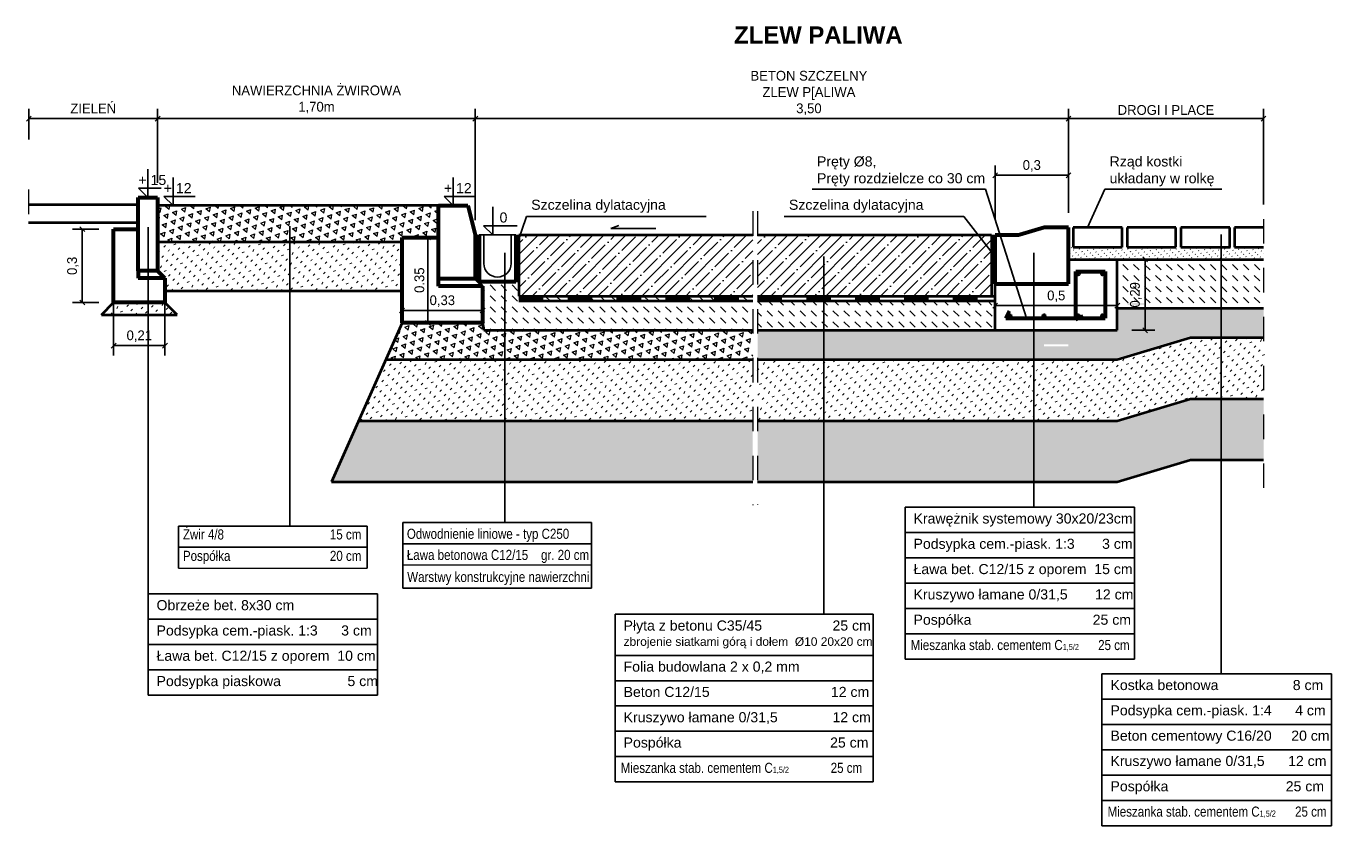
# Model space of a CAD drawing. Header units: millimetres. Extents: x 104.4 to 145.9, y 287.2 to 338.2.
# Tile 1 of 12: x 104.4 to 109.8, y 304.7 to 308. Entities that reach past the tile are written whole.
import ezdxf

# ---------------------------------------------------------------- set-up
doc = ezdxf.new("R2010")
doc.units = ezdxf.units.MM
doc.linetypes.add('ACAD_ISO03W100', pattern=[30, 12, -18])
doc.linetypes.add('DASHED2', pattern=[9.525, 6.35, -3.175])
doc.layers.get('0').update_dxf_attribs({"lineweight": 40})
for name, color, linetype, lineweight in [('beton', 5, 'Continuous', 60), ('IZOLACJA', 6, 'ACAD_ISO03W100', 100), ('kostka', 7, 'Continuous', 40), ('opis', 7, 'Continuous', 25), ('opisy', 7, 'Continuous', 15), ('POSPÓŁKA', 1, 'Continuous', 40), ('wymiary', 5, 'Continuous', 15), ('wypełnienie', 3, 'Continuous', 13)]:
    doc.layers.add(name, color=color, linetype=linetype, lineweight=lineweight)
doc.dimstyles.new('Copy of ISO-25', dxfattribs={"dimtxt": 0.04, "dimasz": 0.02, "dimexe": 0.04, "dimexo": 0.06, "dimgap": 0.015, "dimtad": 1, "dimtxsty": 'Standard', "dimblk": 'OBLIQUE', "dimcen": 2.5, "dimadec": 0, "dimazin": 0, "dimtfac": 1, "dimtmove": 0, "dimatfit": 3, "dimfxl": 1, "dimarcsym": 0})
pattern_1 = [(80, (-24.82011, 24.142623), (-0.0291862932, 0.024490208), [0.01905, -0.01905]), (140, (-24.82011, 24.142623), (-0.0358022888, -0.0130309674), [0.01905, -0.01905]), (20, (-24.834703, 24.154868), (0.0066159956, 0.0375211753), [0.01905, -0.01905])]
pattern_2 = [(315, (-21.31386, 5.456448), (0.0247487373, 0.0247487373), [0.0035, -0.021])]

# ---------------------------------------------------------------- blocks, each defined once
blk = doc.blocks.new('_Oblique')
at = {"layer": 'beton', "color": 0, "lineweight": -2}
blk.add_line((-0.5, -0.5), (0.5, 0.5), dxfattribs=at)
blk = doc.blocks.new('*D951')
at = {"layer": 'Defpoints', "color": 0, "transparency": 16777216}
for p in [(106.276, 307.6711), (108.7039, 307.4203), (106.276, 307.1949)]:
    blk.add_point(p, dxfattribs=at)
at = {"layer": 'wymiary', "color": 0, "lineweight": -2, "transparency": 16777216}
for p, q in [((106.276, 307.2549), (106.276, 307.7111)), ((108.7039, 307.4803), (108.7039, 307.7111)), ((108.7039, 307.6711), (106.276, 307.6711))]:
    blk.add_line(p, q, dxfattribs=at)
at = {"layer": 'wymiary', "color": 0, "lineweight": -2, "transparency": 16777216, "xscale": 0.02, "yscale": 0.02, "zscale": 0.02, "rotation": 180}
blk.add_blockref('_Oblique', (106.276, 307.6711), dxfattribs=at)
at = {"layer": 'wymiary', "color": 0, "lineweight": -2, "transparency": 16777216, "xscale": 0.02, "yscale": 0.02, "zscale": 0.02}
blk.add_blockref('_Oblique', (108.7039, 307.6711), dxfattribs=at)
at = {"layer": 'wymiary', "color": 0, "transparency": 16777216, "insert": (107.6416, 307.7761), "char_height": 0.04, "attachment_point": 5}
blk.add_mtext('BETON SZCZELNY\\PZLEW P[ALIWA\\P3,50 ', dxfattribs=at)
blk = doc.blocks.new('*D952')
at = {"layer": 'Defpoints', "color": 0, "transparency": 16777216}
for p in [(109.5024, 307.6711), (108.7039, 307.4203), (109.5024, 307.2598)]:
    blk.add_point(p, dxfattribs=at)
at = {"layer": 'wymiary', "color": 0, "lineweight": -2, "transparency": 16777216}
for p, q in [((108.7039, 307.4803), (108.7039, 307.7111)), ((109.5024, 307.3198), (109.5024, 307.7111)), ((108.7039, 307.6711), (109.5024, 307.6711))]:
    blk.add_line(p, q, dxfattribs=at)
at = {"layer": 'wymiary', "color": 0, "lineweight": -2, "transparency": 16777216, "xscale": 0.02, "yscale": 0.02, "zscale": 0.02, "rotation": 180}
blk.add_blockref('_Oblique', (108.7039, 307.6711), dxfattribs=at)
at = {"layer": 'wymiary', "color": 0, "lineweight": -2, "transparency": 16777216, "xscale": 0.02, "yscale": 0.02, "zscale": 0.02}
blk.add_blockref('_Oblique', (109.5024, 307.6711), dxfattribs=at)
at = {"layer": 'wymiary', "color": 0, "transparency": 16777216, "insert": (109.1031, 307.7061), "char_height": 0.04, "attachment_point": 5}
blk.add_mtext('DROGI I PLACE', dxfattribs=at)
blk = doc.blocks.new('A$C0FD45B9F')
at = {"layer": 'beton'}
for p, q in [((0, -0.2), (0, 0)), ((0, 0), (0.1, 0)), ((0.2, 0.03), (0.1, 0)), ((0.3, 0.03), (0.2, 0.03)), ((0.3, -0.2), (0.3, 0.03)), ((0, -0.2), (0.3, -0.2))]:
    blk.add_line(p, q, dxfattribs=at)
blk = doc.blocks.new('*D953')
at = {"layer": 'Defpoints', "color": 0, "transparency": 16777216}
for p in [(108.7039, 307.4392), (108.7039, 307.2249), (108.4039, 307.1949)]:
    blk.add_point(p, dxfattribs=at)
at = {"layer": 'wymiary', "color": 0, "lineweight": -2, "transparency": 16777216}
for p, q in [((108.4039, 307.2549), (108.4039, 307.4792)), ((108.7039, 307.2849), (108.7039, 307.4792)), ((108.4039, 307.4392), (108.7039, 307.4392))]:
    blk.add_line(p, q, dxfattribs=at)
at = {"layer": 'wymiary', "color": 0, "lineweight": -2, "transparency": 16777216, "xscale": 0.02, "yscale": 0.02, "zscale": 0.02, "rotation": 180}
blk.add_blockref('_Oblique', (108.4039, 307.4392), dxfattribs=at)
at = {"layer": 'wymiary', "color": 0, "lineweight": -2, "transparency": 16777216, "xscale": 0.02, "yscale": 0.02, "zscale": 0.02}
blk.add_blockref('_Oblique', (108.7039, 307.4392), dxfattribs=at)
at = {"layer": 'wymiary', "color": 0, "transparency": 16777216, "insert": (108.5539, 307.4775), "char_height": 0.04, "attachment_point": 5}
blk.add_mtext('0,3', dxfattribs=at)
blk = doc.blocks.new('*D954')
at = {"layer": 'Defpoints', "color": 0, "transparency": 16777216}
for p in [(108.9039, 306.9056), (108.4039, 306.8049), (108.9039, 306.8049)]:
    blk.add_point(p, dxfattribs=at)
at = {"layer": 'wymiary', "color": 0, "lineweight": -2, "transparency": 16777216}
for p, q in [((108.4039, 306.8649), (108.4039, 306.9456)), ((108.9039, 306.8649), (108.9039, 306.9456)), ((108.4039, 306.9056), (108.9039, 306.9056))]:
    blk.add_line(p, q, dxfattribs=at)
at = {"layer": 'wymiary', "color": 0, "lineweight": -2, "transparency": 16777216, "xscale": 0.02, "yscale": 0.02, "zscale": 0.02, "rotation": 180}
blk.add_blockref('_Oblique', (108.4039, 306.9056), dxfattribs=at)
at = {"layer": 'wymiary', "color": 0, "lineweight": -2, "transparency": 16777216, "xscale": 0.02, "yscale": 0.02, "zscale": 0.02}
blk.add_blockref('_Oblique', (108.9039, 306.9056), dxfattribs=at)
at = {"layer": 'wymiary', "color": 0, "transparency": 16777216, "insert": (108.6539, 306.9439), "char_height": 0.04, "attachment_point": 5}
blk.add_mtext('0,5', dxfattribs=at)
blk = doc.blocks.new('*D955')
at = {"layer": 'Defpoints', "color": 0, "transparency": 16777216}
for p in [(108.9039, 307.0949), (108.9039, 306.8049), (109.0179, 306.8049)]:
    blk.add_point(p, dxfattribs=at)
at = {"layer": 'wymiary', "color": 0, "lineweight": -2, "transparency": 16777216}
for p, q in [((108.9639, 307.0949), (109.0579, 307.0949)), ((109.0179, 307.0949), (109.0179, 306.8049)), ((108.9639, 306.8049), (109.0579, 306.8049))]:
    blk.add_line(p, q, dxfattribs=at)
at = {"layer": 'wymiary', "color": 0, "lineweight": -2, "transparency": 16777216, "xscale": 0.02, "yscale": 0.02, "zscale": 0.02}
for p, rotation in [((109.0179, 307.0949), 90), ((109.0179, 306.8049), 270)]:
    blk.add_blockref('_Oblique', p, dxfattribs=dict(at, rotation=rotation))
at = {"layer": 'wymiary', "color": 0, "transparency": 16777216, "insert": (108.9796, 306.9499), "char_height": 0.04, "attachment_point": 5, "rotation": 90}
blk.add_mtext('0,29', dxfattribs=at)
blk = doc.blocks.new('*D956')
at = {"layer": 'Defpoints', "color": 0, "transparency": 16777216}
for p in [(105.976, 306.9365), (106.306, 306.8859), (106.306, 306.8646)]:
    blk.add_point(p, dxfattribs=at)
at = {"layer": 'wymiary', "color": 0, "lineweight": -2, "transparency": 16777216}
for p, q in [((105.976, 306.8859), (106.306, 306.8859)), ((106.306, 306.9246), (106.306, 306.9259)), ((105.976, 306.8765), (105.976, 306.8459))]:
    blk.add_line(p, q, dxfattribs=at)
at = {"layer": 'wymiary', "color": 0, "lineweight": -2, "transparency": 16777216, "xscale": 0.02, "yscale": 0.02, "zscale": 0.02, "rotation": 180}
blk.add_blockref('_Oblique', (105.976, 306.8859), dxfattribs=at)
at = {"layer": 'wymiary', "color": 0, "lineweight": -2, "transparency": 16777216, "xscale": 0.02, "yscale": 0.02, "zscale": 0.02}
blk.add_blockref('_Oblique', (106.306, 306.8859), dxfattribs=at)
at = {"layer": 'wymiary', "color": 0, "transparency": 16777216, "insert": (106.141, 306.9242), "char_height": 0.04, "attachment_point": 5}
blk.add_mtext('0,33', dxfattribs=at)
blk = doc.blocks.new('*D957')
at = {"layer": 'Defpoints', "color": 0, "transparency": 16777216}
for p in [(105.9929, 307.1849), (105.976, 306.8349), (106.0822, 306.8349)]:
    blk.add_point(p, dxfattribs=at)
at = {"layer": 'wymiary', "color": 0, "lineweight": -2, "transparency": 16777216}
for p, q in [((106.0529, 307.1849), (106.1222, 307.1849)), ((106.0822, 307.1849), (106.0822, 306.8349)), ((106.036, 306.8349), (106.1222, 306.8349))]:
    blk.add_line(p, q, dxfattribs=at)
at = {"layer": 'wymiary', "color": 0, "lineweight": -2, "transparency": 16777216, "xscale": 0.02, "yscale": 0.02, "zscale": 0.02}
for p, rotation in [((106.0822, 307.1849), 90), ((106.0822, 306.8349), 270)]:
    blk.add_blockref('_Oblique', p, dxfattribs=dict(at, rotation=rotation))
at = {"layer": 'wymiary', "color": 0, "transparency": 16777216, "insert": (106.0472, 307.0099), "char_height": 0.04, "attachment_point": 5, "rotation": 90}
blk.add_mtext('0.35', dxfattribs=at)
blk = doc.blocks.new('*D958')
at = {"layer": 'Defpoints', "color": 0, "transparency": 16777216}
for p in [(104.7957, 306.9785), (105.0057, 306.9785), (105.0057, 306.7422)]:
    blk.add_point(p, dxfattribs=at)
at = {"layer": 'wymiary', "color": 0, "lineweight": -2, "transparency": 16777216}
for p, q in [((104.7957, 306.9185), (104.7957, 306.7022)), ((105.0057, 306.9185), (105.0057, 306.7022)), ((104.7957, 306.7422), (105.0057, 306.7422))]:
    blk.add_line(p, q, dxfattribs=at)
at = {"layer": 'wymiary', "color": 0, "lineweight": -2, "transparency": 16777216, "xscale": 0.02, "yscale": 0.02, "zscale": 0.02, "rotation": 180}
blk.add_blockref('_Oblique', (104.7957, 306.7422), dxfattribs=at)
at = {"layer": 'wymiary', "color": 0, "lineweight": -2, "transparency": 16777216, "xscale": 0.02, "yscale": 0.02, "zscale": 0.02}
blk.add_blockref('_Oblique', (105.0057, 306.7422), dxfattribs=at)
at = {"layer": 'wymiary', "color": 0, "transparency": 16777216, "insert": (104.9007, 306.7805), "char_height": 0.04, "attachment_point": 5}
blk.add_mtext('0,21', dxfattribs=at)
blk = doc.blocks.new('*D959')
at = {"layer": 'Defpoints', "color": 0, "transparency": 16777216}
for p in [(104.7957, 307.2185), (104.6674, 306.9185), (104.7957, 306.9185)]:
    blk.add_point(p, dxfattribs=at)
at = {"layer": 'wymiary', "color": 0, "lineweight": -2, "transparency": 16777216}
for p, q in [((104.7357, 307.2185), (104.6274, 307.2185)), ((104.6674, 307.2185), (104.6674, 306.9185)), ((104.7357, 306.9185), (104.6274, 306.9185))]:
    blk.add_line(p, q, dxfattribs=at)
at = {"layer": 'wymiary', "color": 0, "lineweight": -2, "transparency": 16777216, "xscale": 0.02, "yscale": 0.02, "zscale": 0.02}
for p, rotation in [((104.6674, 307.2185), 90), ((104.6674, 306.9185), 270)]:
    blk.add_blockref('_Oblique', p, dxfattribs=dict(at, rotation=rotation))
at = {"layer": 'wymiary', "color": 0, "transparency": 16777216, "insert": (104.6291, 307.0685), "char_height": 0.04, "attachment_point": 5, "rotation": 90}
blk.add_mtext('0,3', dxfattribs=at)
blk = doc.blocks.new('*D960')
at = {"layer": 'Defpoints', "color": 0, "transparency": 16777216}
for p in [(104.9757, 307.6711), (106.276, 307.4203), (104.9757, 307.3485)]:
    blk.add_point(p, dxfattribs=at)
at = {"layer": 'wymiary', "color": 0, "lineweight": -2, "transparency": 16777216}
for p, q in [((104.9757, 307.4085), (104.9757, 307.7111)), ((106.276, 307.4803), (106.276, 307.7111)), ((106.276, 307.6711), (104.9757, 307.6711))]:
    blk.add_line(p, q, dxfattribs=at)
at = {"layer": 'wymiary', "color": 0, "lineweight": -2, "transparency": 16777216, "xscale": 0.02, "yscale": 0.02, "zscale": 0.02, "rotation": 180}
blk.add_blockref('_Oblique', (104.9757, 307.6711), dxfattribs=at)
at = {"layer": 'wymiary', "color": 0, "lineweight": -2, "transparency": 16777216, "xscale": 0.02, "yscale": 0.02, "zscale": 0.02}
blk.add_blockref('_Oblique', (106.276, 307.6711), dxfattribs=at)
at = {"layer": 'wymiary', "color": 0, "transparency": 16777216, "insert": (105.6258, 307.7494), "char_height": 0.04, "attachment_point": 5}
blk.add_mtext('NAWIERZCHNIA ŻWIROWA \\P1,70m ', dxfattribs=at)
blk = doc.blocks.new('*D961')
at = {"layer": 'Defpoints', "color": 0, "transparency": 16777216}
for p in [(104.9757, 307.6711), (104.4485, 307.5249), (104.9757, 307.4807)]:
    blk.add_point(p, dxfattribs=at)
at = {"layer": 'wymiary', "color": 0, "lineweight": -2, "transparency": 16777216}
for p, q in [((104.4485, 307.5849), (104.4485, 307.7111)), ((104.9757, 307.5407), (104.9757, 307.7111)), ((104.4485, 307.6711), (104.9757, 307.6711))]:
    blk.add_line(p, q, dxfattribs=at)
at = {"layer": 'wymiary', "color": 0, "lineweight": -2, "transparency": 16777216, "xscale": 0.02, "yscale": 0.02, "zscale": 0.02, "rotation": 180}
blk.add_blockref('_Oblique', (104.4485, 307.6711), dxfattribs=at)
at = {"layer": 'wymiary', "color": 0, "lineweight": -2, "transparency": 16777216, "xscale": 0.02, "yscale": 0.02, "zscale": 0.02}
blk.add_blockref('_Oblique', (104.9757, 307.6711), dxfattribs=at)
at = {"layer": 'wymiary', "color": 0, "transparency": 16777216, "insert": (104.7121, 307.7128), "char_height": 0.04, "attachment_point": 5}
blk.add_mtext('ZIELEŃ', dxfattribs=at)

msp = doc.modelspace()

# ---------------------------------------------------------------- hatches: boundary and pattern name
at = {"layer": 'POSPÓŁKA'}
h = msp.add_hatch(dxfattribs=at)
h.set_pattern_fill('ACAD_ISO07W100', color=256, scale=0.007, angle=315, style=0)
h.set_pattern_definition([(315, (-25.79487, 23.901248), (0.0247487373, 0.0247487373), [0.0035, -0.021])])
h.paths.add_polyline_path([(105.6653, 307.1649), (104.9757, 307.1649), (104.9757, 307.0485), (105.0057, 307.0185), (105.0057, 306.9649), (105.6653, 306.9649)])
h.paths.add_polyline_path([(105.976, 307.1649), (105.6653, 307.1649), (105.6653, 306.9649), (105.976, 306.9649)])
h = msp.add_hatch(dxfattribs=at)
h.set_pattern_fill('ACAD_ISO07W100', color=256, scale=0.007, angle=315, style=0)
h.set_pattern_definition([(315, (-19.91511, 16.488366), (0.0247487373, 0.0247487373), [0.0035, -0.021])])
h.paths.add_polyline_path([(104.9318, 306.9185), (104.7957, 306.9185), (104.7457, 306.8685), (104.9318, 306.8685)])
h.paths.add_polyline_path([(105.0057, 306.9185), (104.9318, 306.9185), (104.9318, 306.8685), (105.0557, 306.8685)])
h = msp.add_hatch(dxfattribs=at)
h.set_pattern_fill('ACAD_ISO07W100', color=256, scale=0.007, angle=315, style=0)
h.set_pattern_definition(pattern_2)
h.paths.add_polyline_path([(107.703, 306.6849), (107.4313, 306.6849), (107.4313, 306.4349), (107.703, 306.4349)])
h.paths.add_polyline_path([(108.562, 306.6849), (107.703, 306.6849), (107.703, 306.4349), (108.562, 306.4349)])
h.paths.add_polyline_path([(109.3286, 306.7749), (109.2031, 306.7749), (108.9039, 306.6849), (108.562, 306.6849), (108.562, 306.4349), (108.9039, 306.4349), (109.2031, 306.5249), (109.3286, 306.5249)])
h.paths.add_polyline_path([(109.5024, 306.7749), (109.3286, 306.7749), (109.3286, 306.5249), (109.5024, 306.5249)])
h = msp.add_hatch(dxfattribs=at)
h.set_pattern_fill('ACAD_ISO07W100', color=256, scale=0.007, angle=315, style=0)
h.set_pattern_definition(pattern_2)
h.paths.add_polyline_path([(106.3974, 306.6849), (105.9127, 306.6795), (105.7983, 306.4349), (106.3974, 306.4349)])
h.paths.add_polyline_path([(107.412, 306.6849), (106.3974, 306.6849), (106.3974, 306.4349), (107.412, 306.4349)])
at = {"layer": 'wypełnienie'}
h = msp.add_hatch(dxfattribs=at)
h.set_pattern_fill('TRIANG', color=256, scale=0.004, angle=20, style=0)
h.set_pattern_definition([(80, (-25.79487, 23.901248), (-0.0291862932, 0.024490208), [0.01905, -0.01905]), (140, (-25.79487, 23.901248), (-0.0358022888, -0.0130309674), [0.01905, -0.01905]), (20, (-25.809464, 23.913493), (0.0066159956, 0.0375211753), [0.01905, -0.01905])])
h.paths.add_polyline_path([(106.126, 307.3149), (104.9757, 307.3149), (104.9757, 307.1649), (105.976, 307.1649), (105.976, 307.1849), (106.126, 307.1849)])
h = msp.add_hatch(dxfattribs=at)
h.set_pattern_fill('ANSI35', color=256, scale=0.01, style=0)
h.set_pattern_definition([(45, (-38.44773, 12.06299), (-0.04490128, 0.04490128), []), (45, (-38.402826, 12.06299), (-0.04490128, 0.04490128), [0.079375, -0.015875, 0, -0.015875])])
h.paths.add_polyline_path([(107.412, 307.1749), (107.407, 307.1949), (106.4544, 307.1949), (106.4544, 306.9449), (107.412, 306.9449)])
h = msp.add_hatch(dxfattribs=at)
h.set_pattern_fill('ANSI35', color=256, scale=0.01, style=0)
h.set_pattern_definition([(45, (-37.47083, 12.06299), (-0.04490128, 0.04490128), []), (45, (-37.42593, 12.06299), (-0.04490128, 0.04490128), [0.079375, -0.015875, 0, -0.015875])])
h.paths.add_polyline_path([(108.3889, 307.1749), (108.3839, 307.1949), (107.4313, 307.1949), (107.4313, 306.9449), (108.3889, 306.9449)])
h = msp.add_hatch(dxfattribs=at)
h.set_pattern_fill('ACAD_ISO07W100', color=256, scale=0.004, angle=315, style=0)
h.set_pattern_definition([(315, (-18.436088, 10.85022), (0.0141421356, 0.0141421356), [0.002, -0.012])])
h.paths.add_polyline_path([(109.5024, 307.0949), (109.5024, 307.1449), (108.9981, 307.1449), (108.9981, 307.0949)])
h.paths.add_polyline_path([(108.9981, 307.0949), (108.9981, 307.1449), (108.7039, 307.1449), (108.7039, 307.0949)])
h = msp.add_hatch(dxfattribs=at)
h.set_pattern_fill('DASH', color=256, scale=0.01, angle=315, style=0)
h.set_pattern_definition([(315, (-17.650765, 19.66096), (0.0449012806, -1e-17), [0.03175, -0.03175])])
h.paths.add_polyline_path([(109.5024, 307.0949), (108.9039, 307.0949), (108.9039, 306.8949), (109.5024, 306.8949)])
h = msp.add_hatch(dxfattribs=at)
h.set_pattern_fill('DASH', color=256, scale=0.01, angle=315, style=0)
h.set_pattern_definition([(315, (-24.82011, 24.112623), (0.0449012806, -1e-17), [0.03175, -0.03175])])
h.paths.add_polyline_path([(107.412, 306.9449), (106.4544, 306.9449), (106.4544, 307.0049), (106.4419, 307.0049), (106.2919, 307.0049), (106.2889, 307.0019), (106.306, 306.9849), (106.306, 306.8349), (106.3112, 306.8049), (107.412, 306.8049)])
h = msp.add_hatch(dxfattribs=at)
h.set_pattern_fill('DASH', color=256, scale=0.01, angle=315, style=0)
h.set_pattern_definition([(315, (-37.470833, 12.062987), (0.0449012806, -1e-17), [0.03175, -0.03175])])
h.paths.add_polyline_path([(107.919, 306.9249), (107.4313, 306.9249), (107.4313, 306.8049), (107.919, 306.8049)])
h.paths.add_polyline_path([(108.4039, 306.9249), (107.919, 306.9249), (107.919, 306.8049), (108.4039, 306.8049)])
h = msp.add_hatch(dxfattribs=at)
h.set_pattern_fill('TRIANG', color=256, scale=0.004, angle=20, style=0)
h.set_pattern_definition(pattern_1)
h.paths.add_polyline_path([(109.5024, 306.8949), (109.3286, 306.8949), (109.3286, 306.7749), (109.5024, 306.7749)])
h.paths.add_polyline_path([(109.3286, 306.8949), (108.9039, 306.8949), (108.9039, 306.8049), (108.562, 306.8049), (108.562, 306.6849), (108.9039, 306.6849), (109.2031, 306.7749), (109.3286, 306.7749)])
h.paths.add_polyline_path([(108.562, 306.8049), (107.703, 306.8049), (107.703, 306.6849), (107.927, 306.6849), (108.562, 306.6849)])
h.paths.add_polyline_path([(107.703, 306.8049), (107.4313, 306.8049), (107.4313, 306.6849), (107.703, 306.6849)])
h.paths.add_polyline_path([(108.6039, 306.7389), (108.7039, 306.7389), (108.7039, 306.7473), (108.6039, 306.7473)], flags=16)
h.paths.add_polyline_path([(109.0129, 306.9099), (109.0129, 306.9157), (108.9463, 306.9157), (108.9463, 306.9099)])
h = msp.add_hatch(dxfattribs=at)
h.set_pattern_fill('TRIANG', color=256, scale=0.004, angle=20, style=0)
h.set_pattern_definition(pattern_1)
h.paths.add_polyline_path([(107.412, 306.8049), (106.3112, 306.8049), (106.306, 306.8349), (105.976, 306.8349), (105.9093, 306.6849), (107.412, 306.6849)])
h = msp.add_hatch(dxfattribs=at)
h.set_pattern_fill('SACNCR', color=256, scale=0.015, style=0)
h.set_pattern_definition([(45, (-21.31386, 5.456448), (-0.0252569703, 0.0252569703), []), (45, (-21.288604, 5.456448), (-0.0252569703, 0.0252569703), [0, -0.03571875])])
h.paths.add_polyline_path([(106.3974, 306.4349), (105.7983, 306.4349), (105.6873, 306.1849), (106.3974, 306.1849)])
h.paths.add_polyline_path([(107.412, 306.4349), (106.3974, 306.4349), (106.3974, 306.1849), (107.412, 306.1849)])
h.paths.add_polyline_path([(107.703, 306.4349), (107.4313, 306.4349), (107.4313, 306.1849), (107.703, 306.1849)])
h.paths.add_polyline_path([(108.562, 306.4349), (107.703, 306.4349), (107.703, 306.1849), (108.562, 306.1849)])
h.paths.add_polyline_path([(109.3286, 306.5249), (109.2031, 306.5249), (108.9039, 306.4349), (108.562, 306.4349), (108.562, 306.1849), (108.9039, 306.1849), (109.2031, 306.2749), (109.3286, 306.2749)])
h.paths.add_polyline_path([(109.5024, 306.5249), (109.3286, 306.5249), (109.3286, 306.2749), (109.5024, 306.2749)])

# ---------------------------------------------------------------- linework, layer by layer
at = {"linetype": 'DASHED2', "lineweight": 20, "ltscale": 0.01}
msp.add_line((104.447, 307.3804), (104.447, 307.1824), dxfattribs=at)
for p, q in [((104.8968, 307.318), (104.447, 307.318)), ((106.126, 307.3149), (104.9757, 307.3149)), ((104.8968, 307.2441), (104.447, 307.2441)), ((105.976, 307.1649), (104.9757, 307.1649)), ((106.4544, 307.1949), (107.412, 307.1949)), ((106.4544, 307.1949), (106.4544, 306.9449)), ((107.4313, 307.1949), (108.3889, 307.1949)), ((108.3889, 307.1949), (108.3889, 306.9449)), ((108.7039, 307.0949), (109.5024, 307.0949)), ((108.9039, 306.8049), (108.9039, 307.0949)), ((106.276, 307.0149), (106.306, 306.9849)), ((108.4039, 306.8049), (108.4039, 306.9949)), ((105.976, 306.9649), (105.0057, 306.9649)), ((106.4544, 306.9449), (107.4122, 306.9449)), ((107.4313, 306.9449), (108.4039, 306.9449)), ((104.7457, 306.8685), (104.7957, 306.9185)), ((105.0557, 306.8685), (105.0057, 306.9185)), ((106.4544, 306.9249), (107.412, 306.9249)), ((107.4313, 306.9249), (108.4039, 306.9249)), ((108.9039, 306.8949), (109.5024, 306.8949)), ((104.7457, 306.8685), (105.0557, 306.8685)), ((105.976, 306.8349), (105.6873, 306.1849)), ((106.306, 306.8349), (106.3112, 306.8049)), ((106.3112, 306.8049), (107.412, 306.8049)), ((107.4313, 306.8049), (108.9039, 306.8049)), ((108.9039, 306.6849), (109.2031, 306.7749)), ((109.2031, 306.7749), (109.5024, 306.7749)), ((105.9093, 306.6849), (107.412, 306.6849)), ((107.4313, 306.6849), (108.9039, 306.6849)), ((108.9039, 306.4349), (109.2031, 306.5249)), ((109.2031, 306.5249), (109.5024, 306.5249)), ((105.7983, 306.4349), (107.412, 306.4349)), ((107.4313, 306.4349), (108.9039, 306.4349)), ((108.9039, 306.1849), (109.2031, 306.2749)), ((109.2031, 306.2749), (109.5024, 306.2749)), ((105.6873, 306.1849), (107.412, 306.1849)), ((107.4313, 306.1849), (108.9039, 306.1849))]:
    msp.add_line(p, q)
at = {"linetype": 'DASHED2', "lineweight": 13, "ltscale": 0.01}
for p, q in [((107.412, 307.2917), (107.412, 306.089)), ((107.4313, 307.2917), (107.4313, 306.0912)), ((109.5024, 307.2598), (109.5024, 306.1558))]:
    msp.add_line(p, q, dxfattribs=at)
for centre in [(108.7439, 307.0349), (108.8439, 307.0349), (108.4639, 306.8649), (108.6039, 306.8649), (108.7439, 306.8649), (108.8439, 306.8649)]:
    msp.add_circle(centre, 0.005)
at = {"layer": 'beton'}
for p, q in [((104.8957, 307.0485), (104.8957, 307.3485)), ((104.8957, 307.3485), (104.9757, 307.3485)), ((104.9757, 307.3485), (104.9757, 307.0485)), ((106.126, 307.3149), (106.246, 307.3149)), ((106.126, 307.0149), (106.126, 307.3149)), ((106.246, 307.3149), (106.276, 307.1949)), ((104.7957, 306.9185), (104.7957, 307.2185)), ((104.7957, 307.2185), (104.8957, 307.2185)), ((105.976, 306.8349), (105.976, 307.1849)), ((105.976, 307.1849), (106.126, 307.1849)), ((106.276, 307.1949), (106.276, 307.0149)), ((106.2919, 307.1949), (106.2919, 307.0049)), ((106.4419, 307.1949), (106.4419, 307.0049)), ((104.9757, 307.0485), (104.8957, 307.0485)), ((104.8957, 307.0485), (104.8957, 307.0185)), ((104.9757, 307.0485), (105.0057, 307.0185)), ((108.7339, 307.0449), (108.8539, 307.0449)), ((108.7339, 306.8485), (108.7339, 307.0449)), ((108.8539, 307.0449), (108.8539, 306.8549)), ((105.0057, 307.0185), (104.8957, 307.0185)), ((105.0057, 307.0185), (105.0057, 306.9185)), ((106.276, 307.0149), (106.126, 307.0149)), ((106.126, 306.9849), (106.126, 307.0149)), ((106.2919, 307.0049), (106.4419, 307.0049)), ((106.306, 306.9849), (106.126, 306.9849)), ((106.306, 306.9849), (106.306, 306.8349)), ((105.0057, 306.9185), (104.7957, 306.9185)), ((108.4475, 306.8549), (108.4627, 306.8846)), ((106.306, 306.8349), (105.976, 306.8349)), ((108.4475, 306.8549), (108.8539, 306.8549)), ((108.7339, 306.8485), (108.7636, 306.8637))]:
    msp.add_line(p, q, dxfattribs=at)
at = {"layer": 'IZOLACJA', "ltscale": 0.003}
for p, q in [((106.4544, 306.9349), (107.413, 306.9349)), ((107.4313, 306.9349), (108.4039, 306.9349))]:
    msp.add_line(p, q, dxfattribs=at)
at = {"layer": 'kostka'}
for p, q in [((108.7239, 307.2249), (108.7239, 307.1449)), ((108.9239, 307.2249), (108.7239, 307.2249)), ((108.9239, 307.1449), (108.9239, 307.2249)), ((109.1439, 307.2249), (108.9439, 307.2249)), ((108.9439, 307.2249), (108.9439, 307.1449)), ((109.1439, 307.1449), (109.1439, 307.2249)), ((109.3639, 307.2249), (109.1639, 307.2249)), ((109.1639, 307.2249), (109.1639, 307.1449)), ((109.3639, 307.1449), (109.3639, 307.2249)), ((109.3839, 307.2249), (109.3839, 307.1449)), ((109.5024, 307.2249), (109.3839, 307.2249)), ((108.7239, 307.1449), (108.9239, 307.1449)), ((108.9439, 307.1449), (109.1439, 307.1449)), ((109.1639, 307.1449), (109.3639, 307.1449)), ((109.3839, 307.1449), (109.5024, 307.1449))]:
    msp.add_line(p, q, dxfattribs=at)
at = {"layer": 'opis'}
for p, q in [((104.9357, 307.3485), (104.9357, 307.4637)), ((105.0393, 307.3149), (105.0393, 307.4301)), ((106.186, 307.3149), (106.186, 307.4301)), ((104.8976, 307.3866), (104.9899, 307.3866)), ((104.9357, 307.3485), (104.8976, 307.3866)), ((108.3648, 307.3828), (107.6549, 307.3828)), ((108.5317, 306.8549), (108.3648, 307.3828)), ((108.8528, 307.3828), (108.7822, 307.2249)), ((109.332, 307.3828), (108.8528, 307.3828)), ((105.0012, 307.3529), (105.1291, 307.3529)), ((105.0393, 307.3149), (105.0012, 307.3529)), ((106.1479, 307.3529), (106.2758, 307.3529)), ((106.186, 307.3149), (106.1479, 307.3529)), ((106.3471, 307.1949), (106.3471, 307.3101)), ((106.485, 307.2707), (106.4476, 307.1587)), ((107.2212, 307.2707), (106.485, 307.2707)), ((108.2762, 307.2707), (107.5401, 307.2707)), ((108.2762, 307.2707), (108.396, 307.1163)), ((104.9363, 307.227), (104.9363, 305.726)), ((105.5167, 306.0036), (105.5167, 307.2314)), ((106.3091, 307.2329), (106.4469, 307.2329)), ((106.3471, 307.1949), (106.3091, 307.2329)), ((106.8311, 307.2207), (106.8637, 307.2332)), ((106.8311, 307.2207), (107.0151, 307.2207)), ((106.2919, 307.1949), (106.4419, 307.1949)), ((106.3112, 307.1949), (106.3112, 307.0784)), ((106.4226, 307.0784), (106.4226, 307.1949)), ((109.3286, 307.1966), (109.3286, 305.399)), ((106.3974, 307.1218), (106.3974, 306.018)), ((107.703, 307.1067), (107.703, 305.6421)), ((108.562, 306.0807), (108.562, 307.122)), ((108.9739, 306.0807), (108.0349, 306.0807)), ((108.0349, 305.4593), (108.0349, 306.0807)), ((108.9739, 305.4593), (108.9739, 306.0807)), ((105.9788, 305.7501), (105.9788, 306.018)), ((106.7512, 306.018), (105.9788, 306.018)), ((106.7512, 305.7501), (106.7512, 306.018)), ((105.0612, 305.8308), (105.0612, 306.0036)), ((105.8337, 306.0036), (105.0612, 306.0036)), ((105.8337, 305.8308), (105.8337, 306.0036)), ((108.9739, 305.9771), (108.0349, 305.9771)), ((105.8337, 305.9172), (105.0612, 305.9172)), ((106.7512, 305.9316), (105.9788, 305.9316)), ((108.9739, 305.8735), (108.0349, 305.8735)), ((106.7512, 305.7501), (105.9788, 305.7501)), ((108.9739, 305.77), (108.0349, 305.77)), ((105.8753, 305.726), (104.9363, 305.726)), ((104.9363, 305.3117), (104.9363, 305.726)), ((105.8753, 305.3117), (105.8753, 305.726)), ((106.8481, 305.6426), (106.8481, 304.9567)), ((107.904, 305.6426), (106.8481, 305.6426)), ((107.904, 304.9567), (107.904, 305.6426)), ((108.0349, 305.6664), (108.9739, 305.6664)), ((105.8753, 305.6224), (104.9363, 305.6224)), ((108.9739, 305.5628), (108.0349, 305.5628)), ((105.8753, 305.5188), (104.9363, 305.5188)), ((107.904, 305.4745), (106.8481, 305.4745)), ((108.9739, 305.4593), (108.0349, 305.4593)), ((105.8753, 305.4153), (104.9363, 305.4153)), ((107.904, 305.3709), (106.8481, 305.3709)), ((109.7801, 305.399), (108.841, 305.399)), ((108.841, 304.7776), (108.841, 305.399)), ((109.7801, 305.399), (109.7801, 304.7776)), ((104.9363, 305.3117), (105.8753, 305.3117)), ((107.904, 305.2674), (106.8481, 305.2674)), ((109.7801, 305.2954), (108.841, 305.2954)), ((107.904, 305.1638), (106.8481, 305.1638)), ((109.7801, 305.1919), (108.841, 305.1919)), ((107.904, 305.0602), (106.8481, 305.0602)), ((109.7801, 305.0883), (108.841, 305.0883)), ((107.904, 304.9567), (106.8481, 304.9567)), ((109.7801, 304.9848), (108.841, 304.9848)), ((109.7801, 304.8812), (108.841, 304.8812)), ((109.7801, 304.7776), (108.841, 304.7776))]:
    msp.add_line(p, q, dxfattribs=at)
msp.add_arc((106.3669, 307.0784), 0.0557, 180, 0, dxfattribs=at)
at = {"layer": 'opisy'}
for p, q in [((105.0612, 305.9172), (105.8337, 305.9172)), ((105.9788, 305.9316), (106.7512, 305.9316)), ((105.0612, 305.8308), (105.8337, 305.8308)), ((105.9788, 305.8452), (106.7512, 305.8452))]:
    msp.add_line(p, q, dxfattribs=at)
at = {"layer": 'wypełnienie'}
for p, q in [((106.2919, 307.0049), (106.2889, 307.0019)), ((106.4419, 307.0049), (106.4544, 307.0049))]:
    msp.add_line(p, q, dxfattribs=at)

# ---------------------------------------------------------------- block references
at = {"layer": 'beton'}
msp.add_blockref('A$C0FD45B9F', (108.4039, 307.1949), dxfattribs=at)

# ---------------------------------------------------------------- texts
at = {"layer": 'opis'}
for s, insert, char_height, width, attachment_point in [('{\\fArial|b1|i0|c238|p34;ZLEW PALIWA }', (107.6802, 307.9784), 0.07, 2.265321, 8), ('{\\fArial|b0|i0|c238|p34;Pręty %%C8, \\PPręty rozdzielcze co 30 cm }', (107.6746, 307.5165), 0.04125, 0.9041, 1), ('{\\fArial|b0|i0|c238|p34;Rząd kostki \\Pukładany w rolkę}', (108.8725, 307.5165), 0.04125, 0.9041, 1), ('{\\fArial|b0|i0|c238|p34;+ 15}', (104.8972, 307.4407), 0.04125, 0.288974, 1), ('{\\fArial|b0|i0|c238|p34;+ 12}', (105.0009, 307.4071), 0.04125, 0.288974, 1), ('{\\fArial|b0|i0|c238|p34;+ 12}', (106.1475, 307.4071), 0.04125, 0.288974, 1), ('{\\fArial|b0|i0|c238|p34;Szczelina dylatacyjna }', (106.5048, 307.3392), 0.04125, 0.9041, 1), ('{\\fArial|b0|i0|c238|p34;Szczelina dylatacyjna }', (107.5598, 307.3392), 0.04125, 0.9041, 1), ('{\\fArial|b0|i0|c238|p34;Krawężnik systemowy 30x20/23cm}', (108.0698, 306.0554), 0.04125, 0.9041, 1), ('{\\fArial Narrow|b0|i0|c238|p34;Żwir 4/8                                 15 cm}', (105.0792, 305.9902), 0.04125, 1.02102, 1), ('{\\fArial Narrow|b0|i0|c238|p34;Odwodnienie liniowe - typ C250}', (105.9959, 305.9927), 0.04125, 1.527828, 1), ('{\\fArial Narrow|b0|i0|c238|p34;Pospółka                               20 cm}', (105.0792, 305.9024), 0.04125, 1.02102, 1), ('{\\fArial Narrow|b0|i0|c238|p34;Ława betonowa C12/15    gr. 20 cm }', (105.9959, 305.9063), 0.04125, 1.527828, 1), ('{\\fArial|b0|i0|c238|p34;Podsypka cem.-piask. 1:3       3 cm}', (108.0698, 305.9518), 0.04125, 0.9041, 1), ('{\\fArial|b0|i0|c238|p34;Ława bet. C12/15 z oporem  15 cm}', (108.0698, 305.8483), 0.04125, 0.9041, 1), ('{\\fArial Narrow|b0|i0|c238|p34;Warstwy konstrukcyjne nawierzchni }', (105.9973, 305.8163), 0.04125, 1.527828, 1), ('{\\fArial|b0|i0|c238|p34;Kruszywo łamane 0/31,5       12 cm}', (108.0698, 305.7447), 0.04125, 1.02102, 1), ('{\\fArial|b0|i0|c238|p34;Obrzeże bet. 8x30 cm }', (104.9713, 305.7007), 0.04125, 0.9041, 1), ('{\\fArial|b0|i0|c238|p34;Pospółka                               25 cm }', (108.0698, 305.6411), 0.04125, 0.904064, 1), ('{\\fArial|b0|i0|c238|p34;Podsypka cem.-piask. 1:3      3 cm}', (104.9713, 305.5971), 0.04125, 0.9041, 1), ('{\\fArial|b0|i0|c238|p34;Płyta z betonu C35/45                  25 cm\\P\\H0.84848x;zbrojenie siatkami górą i dołem  %%C10 20x20 cm }', (106.883, 305.6173), 0.04125, 1.021, 1), ('{\\fArial Narrow|b0|i0|c238|p34;Mieszanka stab. cementem C\\H0.60606x;1,5/2\\H1.65x;      25 cm }', (108.058, 305.5376), 0.04125, 1.039932, 1), ('{\\fArial|b0|i0|c238|p34;Ława bet. C12/15 z oporem  10 cm}', (104.9713, 305.4936), 0.04125, 0.9041, 1), ('{\\fArial|b0|i0|c238|p34;Folia budowlana 2 x 0,2 mm}', (106.883, 305.4492), 0.04125, 1.021, 1), ('{\\fArial|b0|i0|c238|p34;Podsypka piaskowa                 5 cm }', (104.9713, 305.39), 0.04125, 0.9041, 1), ('{\\fArial|b0|i0|c238|p34;Kostka betonowa                   8 cm }', (108.876, 305.3738), 0.04125, 0.9041, 1), ('{\\fArial|b0|i0|c238|p34;Beton C12/15                               12 cm}', (106.883, 305.3457), 0.04125, 1.02102, 1), ('{\\fArial|b0|i0|c238|p34;Podsypka cem.-piask. 1:4      4 cm}', (108.876, 305.2702), 0.04125, 0.9041, 1), ('{\\fArial|b0|i0|c238|p34;Kruszywo łamane 0/31,5              12 cm}', (106.883, 305.2421), 0.04125, 1.02102, 1), ('{\\fArial|b0|i0|c238|p34;Beton cementowy C16/20     20 cm}', (108.876, 305.1666), 0.04125, 0.9041, 1), ('{\\fArial|b0|i0|c238|p34;Pospółka                                      25 cm }', (106.883, 305.1385), 0.04125, 1.020997, 1), ('{\\fArial|b0|i0|c238|p34;Kruszywo łamane 0/31,5      12 cm}', (108.876, 305.0631), 0.04125, 0.904064, 1), ('{\\fArial Narrow|b0|i0|c238|p34;Mieszanka stab. cementem C\\H0.60606x;1,5/2\\H1.65x;             25 cm }', (106.8712, 305.035), 0.04125, 1.039932, 1), ('{\\fArial|b0|i0|c238|p34;Pospółka                              25 cm }', (108.876, 304.9595), 0.04125, 0.904064, 1), ('{\\fArial Narrow|b0|i0|c238|p34;Mieszanka stab. cementem C\\H0.60606x;1,5/2\\H1.65x;      25 cm }', (108.8641, 304.8559), 0.04125, 1.039932, 1)]:
    msp.add_mtext(s, dxfattribs=dict(at, insert=insert, char_height=char_height, width=width, attachment_point=attachment_point))
at = {"layer": 'opis', "extrusion": (0, 0, -1), "insert": (106.4074, 307.2871), "char_height": 0.04125, "width": 0.1614, "attachment_point": 1, "text_direction": (-1, 0, 0)}
msp.add_mtext('{\\fArial|b0|i0|c238|p34;0}', dxfattribs=at)

# ---------------------------------------------------------------- dimensions: what is measured, and where the dimension line sits
at = {"layer": 'wymiary'}
for base, p1, p2, text, picture, middle in [((106.276, 307.6711), (108.7039, 307.4203), (106.276, 307.1949), 'BETON SZCZELNY\\PZLEW P[ALIWA\\P3,50 ', '*D951', (107.6416, 307.6711)), ((104.9757, 307.6711), (106.276, 307.4203), (104.9757, 307.3485), 'NAWIERZCHNIA ŻWIROWA \\P1,70m ', '*D960', (105.6258, 307.6711))]:
    dim = msp.add_linear_dim(base=base, p1=p1, p2=p2, text=text, dimstyle='Copy of ISO-25', dxfattribs=at)
    dim.commit()
    dim.dimension.update_dxf_attribs({"geometry": picture, "text_midpoint": middle, "dimtype": 160})
for base, p1, p2, text, picture, middle in [((109.5024, 307.6711), (108.7039, 307.4203), (109.5024, 307.2598), 'DROGI I PLACE', '*D952', (109.1031, 307.7061)), ((104.9757, 307.6711), (104.4485, 307.5249), (104.9757, 307.4807), 'ZIELEŃ', '*D961', (104.7121, 307.7128))]:
    dim = msp.add_linear_dim(base=base, p1=p1, p2=p2, text=text, dimstyle='Copy of ISO-25', dxfattribs=at)
    dim.commit()
    dim.dimension.update_dxf_attribs({"geometry": picture, "text_midpoint": middle})
for base, p1, p2, picture, middle in [((108.7039, 307.4392), (108.4039, 307.1949), (108.7039, 307.2249), '*D953', (108.5539, 307.4775)), ((105.0057, 306.7422), (104.7957, 306.9785), (105.0057, 306.9785), '*D958', (104.9007, 306.7805)), ((106.306, 306.8859), (105.976, 306.9365), (106.306, 306.8646), '*D956', (106.141, 306.9242)), ((108.9039, 306.9056), (108.4039, 306.8049), (108.9039, 306.8049), '*D954', (108.6539, 306.9439))]:
    dim = msp.add_linear_dim(base=base, p1=p1, p2=p2, dimstyle='Copy of ISO-25', dxfattribs=at)
    dim.commit()
    dim.dimension.update_dxf_attribs({"geometry": picture, "text_midpoint": middle})
for base, p1, p2, picture, middle in [((104.6674, 306.9185), (104.7957, 307.2185), (104.7957, 306.9185), '*D959', (104.6291, 307.0685)), ((109.0179, 306.8049), (108.9039, 307.0949), (108.9039, 306.8049), '*D955', (108.9796, 306.9499))]:
    dim = msp.add_linear_dim(base=base, p1=p1, p2=p2, angle=90, dimstyle='Copy of ISO-25', dxfattribs=at)
    dim.commit()
    dim.dimension.update_dxf_attribs({"geometry": picture, "text_midpoint": middle})
dim = msp.add_linear_dim(base=(106.0822, 306.8349), p1=(105.9929, 307.1849), p2=(105.976, 306.8349), angle=90, text='0.35', dimstyle='Copy of ISO-25', dxfattribs=at)
dim.commit()
dim.dimension.update_dxf_attribs({"geometry": '*D957', "text_midpoint": (106.0472, 307.0099)})

doc.saveas('drawing.dxf')
